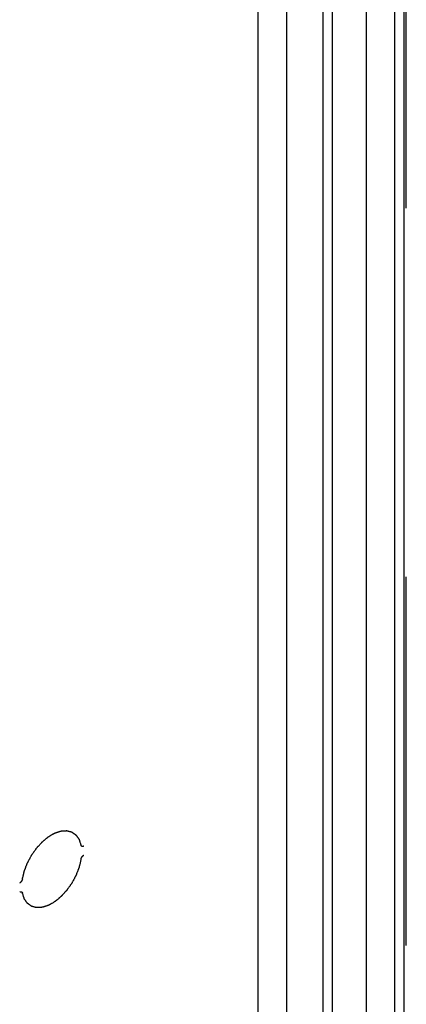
# Model space of a CAD drawing. Header units: inches. Extents: x 5 to 265, y 5 to 171.
# Tile 94 of 212: x 201.64 to 203.21, y 88.91 to 92.91. Entities that reach past the tile are written whole.
import ezdxf

# ---------------------------------------------------------------- set-up
doc = ezdxf.new("R2010")
doc.units = ezdxf.units.IN
doc.header["$LTSCALE"] = 14.96
doc.header["$MEASUREMENT"] = 0
doc.linetypes.add('HIDDEN', pattern=[0.2, 0.1, -0.1])
doc.layers.get('0').update_dxf_attribs({"linetype": 'CONTINUOUS'})
doc.layers.add('DEFAULT_2', color=7, linetype='HIDDEN')

msp = doc.modelspace()

# ---------------------------------------------------------------- linework, layer by layer
at = {"color": 7, "linetype": 'Continuous'}
for p, q in [((202.6075, 84.3644), (202.6075, 128.5862)), ((202.7234, 84.6748), (202.7234, 128.5192)), ((202.8709, 81.7952), (202.8709, 128.4341)), ((202.9087, 81.7426), (202.9087, 128.4122)), ((203.0446, 128.3338), (203.0446, 65.826)), ((203.1609, 65.2161), (203.1609, 128.1553)), ((203.1987, 65.1634), (203.1987, 128.1362))]:
    msp.add_line(p, q, dxfattribs=at)
for points, knots in [([(201.6516, 89.422), (201.6521, 89.4242), (201.6531, 89.4286), (201.6547, 89.4351), (201.656, 89.4406), (201.6571, 89.445), (201.6579, 89.4483), (201.6585, 89.451), (201.659, 89.4529), (201.6592, 89.4539), (201.6594, 89.4544), (201.6596, 89.455), (201.6599, 89.4557), (201.6603, 89.4568), (201.6608, 89.4582), (201.6615, 89.4598), (201.6623, 89.462), (201.6634, 89.4648), (201.6651, 89.4692), (201.6668, 89.4737), (201.6685, 89.4781), (201.6698, 89.4814), (201.6708, 89.4839), (201.6714, 89.4856), (201.6717, 89.4864), (201.672, 89.4872), (201.6726, 89.4883), (201.6733, 89.4896), (201.6745, 89.4917), (201.6759, 89.4944), (201.6776, 89.4976), (201.6799, 89.5019), (201.6828, 89.5072), (201.6854, 89.5121), (201.6871, 89.5153), (201.6878, 89.5166), (201.6884, 89.5177), (201.6888, 89.5185), (201.6893, 89.5192), (201.69, 89.5202), (201.6909, 89.5214), (201.6923, 89.5234), (201.694, 89.5259), (201.6961, 89.5288), (201.6988, 89.5328), (201.7016, 89.5367), (201.7044, 89.5406), (201.7061, 89.5431), (201.7075, 89.5451), (201.7084, 89.5463), (201.709, 89.5472), (201.7093, 89.5477), (201.7097, 89.5481), (201.7102, 89.5486), (201.711, 89.5495), (201.712, 89.5506), (201.7135, 89.5523), (201.7155, 89.5544), (201.7178, 89.557), (201.721, 89.5604), (201.7241, 89.5638), (201.7272, 89.5673), (201.7292, 89.5694), (201.7306, 89.5709), (201.7313, 89.5718), (201.7318, 89.5723), (201.7322, 89.5727), (201.7325, 89.5731), (201.7328, 89.5733), (201.7335, 89.5738), (201.7348, 89.575), (201.7369, 89.5767), (201.7394, 89.5788), (201.742, 89.5809), (201.7453, 89.5836), (201.7487, 89.5864), (201.7516, 89.5888), (201.7533, 89.5902), (201.7545, 89.5912), (201.7556, 89.5921), (201.7564, 89.5928), (201.7573, 89.5935), (201.7584, 89.5941), (201.7601, 89.5951), (201.7622, 89.5964), (201.7656, 89.5984), (201.7691, 89.6003), (201.7725, 89.6023), (201.7751, 89.6038), (201.7772, 89.6051), (201.7789, 89.6061), (201.7802, 89.6068), (201.7815, 89.6076), (201.7826, 89.6082), (201.7834, 89.6085), (201.7843, 89.6088), (201.7853, 89.6091), (201.7866, 89.6095), (201.7883, 89.6101), (201.7912, 89.6111), (201.7946, 89.6122), (201.7979, 89.6133), (201.8004, 89.6142), (201.803, 89.615), (201.8049, 89.6157), (201.8061, 89.6161), (201.8066, 89.6163), (201.8071, 89.6164), (201.8074, 89.6165), (201.8077, 89.6165), (201.8081, 89.6166), (201.8086, 89.6166), (201.8094, 89.6166), (201.8104, 89.6167), (201.8116, 89.6168), (201.8132, 89.6169), (201.816, 89.6171), (201.8191, 89.6173), (201.8223, 89.6175), (201.8247, 89.6176), (201.8267, 89.6178), (201.8283, 89.6179), (201.8293, 89.6179), (201.8301, 89.618), (201.8306, 89.618), (201.831, 89.618), (201.8313, 89.6179), (201.832, 89.6178), (201.8328, 89.6175), (201.8342, 89.6172), (201.8359, 89.6167), (201.8387, 89.616), (201.8415, 89.6153), (201.8443, 89.6145), (201.8464, 89.614), (201.8481, 89.6135), (201.8495, 89.6132), (201.8503, 89.6129), (201.851, 89.6127), (201.8515, 89.6127), (201.8518, 89.6124), (201.852, 89.6122), (201.8525, 89.6119), (201.8533, 89.6114), (201.8544, 89.6106), (201.8558, 89.6095), (201.8581, 89.6079), (201.8604, 89.6063), (201.8627, 89.6047), (201.8642, 89.6037), (201.8653, 89.6029), (201.8662, 89.6022), (201.8669, 89.6017), (201.8675, 89.6013), (201.8678, 89.6011), (201.8681, 89.6009), (201.8684, 89.6007), (201.8687, 89.6003), (201.869, 89.5998), (201.8694, 89.5992), (201.87, 89.5985), (201.8708, 89.5972), (201.8719, 89.5957), (201.8732, 89.5939), (201.8745, 89.592), (201.8757, 89.5902), (201.877, 89.5884), (201.8781, 89.5868), (201.879, 89.5856), (201.8796, 89.5847), (201.8801, 89.5839), (201.8806, 89.5833), (201.8808, 89.5829), (201.8811, 89.5827), (201.8812, 89.5824), (201.8813, 89.5821), (201.8815, 89.5815), (201.8818, 89.5806), (201.8822, 89.5794), (201.8827, 89.5778), (201.8834, 89.5758), (201.8844, 89.5726), (201.8857, 89.5686), (201.8873, 89.5638), (201.8884, 89.5606), (201.8889, 89.559)], [0, 0, 0, 0, 0.015625, 0.03125, 0.046875, 0.054688, 0.0625, 0.070312, 0.074219, 0.076172, 0.077148, 0.078125, 0.080078, 0.082031, 0.085938, 0.089844, 0.09375, 0.101562, 0.109375, 0.125, 0.132812, 0.140625, 0.148438, 0.150391, 0.152344, 0.154297, 0.15625, 0.160156, 0.164062, 0.171875, 0.179688, 0.1875, 0.203125, 0.21875, 0.222656, 0.226562, 0.228516, 0.230469, 0.232422, 0.234375, 0.238281, 0.242188, 0.25, 0.257812, 0.265625, 0.28125, 0.289062, 0.296875, 0.300781, 0.304688, 0.306641, 0.307617, 0.308594, 0.310547, 0.3125, 0.316406, 0.320312, 0.328125, 0.335938, 0.34375, 0.359375, 0.367188, 0.375, 0.378906, 0.380859, 0.382812, 0.383789, 0.384766, 0.385742, 0.386719, 0.390625, 0.398438, 0.40625, 0.414062, 0.421875, 0.4375, 0.445312, 0.449219, 0.453125, 0.457031, 0.458984, 0.460938, 0.464844, 0.46875, 0.476562, 0.484375, 0.5, 0.507812, 0.515625, 0.523438, 0.527344, 0.53125, 0.535156, 0.539062, 0.541016, 0.542969, 0.546875, 0.550781, 0.554688, 0.5625, 0.578125, 0.585938, 0.59375, 0.601562, 0.609375, 0.611328, 0.613281, 0.614258, 0.615234, 0.616211, 0.617188, 0.619141, 0.621094, 0.625, 0.628906, 0.632812, 0.640625, 0.65625, 0.664062, 0.671875, 0.679688, 0.683594, 0.6875, 0.689453, 0.691406, 0.692383, 0.693359, 0.695312, 0.699219, 0.703125, 0.710938, 0.71875, 0.734375, 0.742188, 0.75, 0.757812, 0.761719, 0.765625, 0.767578, 0.769531, 0.770508, 0.771484, 0.773438, 0.777344, 0.78125, 0.789062, 0.796875, 0.8125, 0.820312, 0.828125, 0.832031, 0.835938, 0.839844, 0.841797, 0.84375, 0.844727, 0.845703, 0.847656, 0.849609, 0.851562, 0.855469, 0.859375, 0.867188, 0.875, 0.882812, 0.890625, 0.898438, 0.90625, 0.910156, 0.914062, 0.917969, 0.919922, 0.921875, 0.922852, 0.923828, 0.924805, 0.925781, 0.929688, 0.933594, 0.9375, 0.945312, 0.953125, 0.96875, 0.984375, 1, 1, 1, 1]), ([(201.9, 89.555), (201.8997, 89.5549), (201.8991, 89.5546), (201.8983, 89.5543), (201.8977, 89.554), (201.8974, 89.5539), (201.8971, 89.5539), (201.8967, 89.5538), (201.8963, 89.5537), (201.8958, 89.5536), (201.8954, 89.5536), (201.8951, 89.5535), (201.8948, 89.5535), (201.8944, 89.5536), (201.8938, 89.5537), (201.8934, 89.5538), (201.8931, 89.5538), (201.8929, 89.5538), (201.8927, 89.554), (201.8925, 89.5541), (201.8921, 89.5543), (201.8917, 89.5546), (201.8913, 89.5548), (201.891, 89.555), (201.8909, 89.5552), (201.8907, 89.5555), (201.8904, 89.5558), (201.8902, 89.5561), (201.89, 89.5564), (201.8898, 89.5566), (201.8897, 89.5569), (201.8895, 89.5574), (201.8892, 89.5581), (201.889, 89.5587), (201.8889, 89.559)], [0, 0, 0, 0, 0.0625, 0.125, 0.15625, 0.171875, 0.1875, 0.21875, 0.25, 0.28125, 0.3125, 0.328125, 0.34375, 0.375, 0.4375, 0.46875, 0.484375, 0.5, 0.515625, 0.53125, 0.5625, 0.625, 0.65625, 0.671875, 0.6875, 0.71875, 0.75, 0.78125, 0.8125, 0.828125, 0.84375, 0.875, 0.9375, 1, 1, 1, 1]), ([(201.8889, 89.5015), (201.8884, 89.4993), (201.8874, 89.495), (201.8858, 89.4884), (201.8845, 89.4829), (201.8834, 89.4785), (201.8826, 89.4752), (201.882, 89.4725), (201.8815, 89.4706), (201.8813, 89.4696), (201.8811, 89.4691), (201.8809, 89.4685), (201.8807, 89.4678), (201.8802, 89.4667), (201.8797, 89.4654), (201.879, 89.4637), (201.8782, 89.4615), (201.8771, 89.4587), (201.8754, 89.4543), (201.8737, 89.4499), (201.872, 89.4454), (201.8707, 89.4421), (201.8698, 89.4396), (201.8691, 89.438), (201.8688, 89.4371), (201.8685, 89.4363), (201.8679, 89.4353), (201.8672, 89.4339), (201.866, 89.4318), (201.8646, 89.4291), (201.8629, 89.4259), (201.8606, 89.4216), (201.8577, 89.4163), (201.8551, 89.4115), (201.8534, 89.4083), (201.8527, 89.4069), (201.8521, 89.4059), (201.8517, 89.405), (201.8512, 89.4043), (201.8505, 89.4033), (201.8496, 89.4021), (201.8483, 89.4001), (201.8465, 89.3977), (201.8444, 89.3947), (201.8417, 89.3908), (201.8389, 89.3868), (201.8361, 89.3829), (201.8344, 89.3804), (201.833, 89.3785), (201.8321, 89.3772), (201.8315, 89.3764), (201.8312, 89.3759), (201.8308, 89.3754), (201.8303, 89.3749), (201.8295, 89.374), (201.8285, 89.373), (201.827, 89.3713), (201.825, 89.3691), (201.8227, 89.3665), (201.8195, 89.3631), (201.8164, 89.3597), (201.8133, 89.3563), (201.8113, 89.3541), (201.8099, 89.3526), (201.8092, 89.3517), (201.8087, 89.3512), (201.8083, 89.3508), (201.808, 89.3505), (201.8077, 89.3502), (201.807, 89.3497), (201.8057, 89.3486), (201.8036, 89.3468), (201.8011, 89.3448), (201.7985, 89.3427), (201.7952, 89.3399), (201.7918, 89.3371), (201.7889, 89.3347), (201.7872, 89.3333), (201.786, 89.3323), (201.7849, 89.3314), (201.7841, 89.3307), (201.7832, 89.33), (201.7822, 89.3294), (201.7804, 89.3284), (201.7783, 89.3272), (201.7749, 89.3252), (201.7714, 89.3232), (201.768, 89.3212), (201.7654, 89.3197), (201.7633, 89.3184), (201.7616, 89.3175), (201.7603, 89.3167), (201.759, 89.316), (201.7579, 89.3153), (201.7571, 89.3151), (201.7562, 89.3148), (201.7552, 89.3144), (201.7539, 89.314), (201.7522, 89.3134), (201.7493, 89.3124), (201.7459, 89.3113), (201.7426, 89.3102), (201.7401, 89.3094), (201.7375, 89.3085), (201.7357, 89.3079), (201.7344, 89.3075), (201.7339, 89.3073), (201.7334, 89.3071), (201.7331, 89.307), (201.7328, 89.307), (201.7324, 89.307), (201.7319, 89.3069), (201.7311, 89.3069), (201.7301, 89.3068), (201.7289, 89.3067), (201.7273, 89.3066), (201.7246, 89.3065), (201.7214, 89.3063), (201.7182, 89.3061), (201.7158, 89.3059), (201.7138, 89.3058), (201.7122, 89.3057), (201.7112, 89.3056), (201.7104, 89.3055), (201.7099, 89.3055), (201.7095, 89.3055), (201.7092, 89.3056), (201.7086, 89.3057), (201.7077, 89.306), (201.7063, 89.3063), (201.7046, 89.3068), (201.7018, 89.3075), (201.699, 89.3083), (201.6962, 89.309), (201.6942, 89.3095), (201.6924, 89.31), (201.691, 89.3104), (201.6902, 89.3106), (201.6895, 89.3108), (201.689, 89.3109), (201.6888, 89.3111), (201.6885, 89.3113), (201.688, 89.3116), (201.6872, 89.3122), (201.6861, 89.313), (201.6847, 89.314), (201.6824, 89.3156), (201.6801, 89.3172), (201.6778, 89.3188), (201.6763, 89.3199), (201.6752, 89.3207), (201.6743, 89.3213), (201.6736, 89.3218), (201.673, 89.3222), (201.6727, 89.3224), (201.6724, 89.3227), (201.6721, 89.3228), (201.6718, 89.3232), (201.6715, 89.3237), (201.6711, 89.3243), (201.6706, 89.3251), (201.6697, 89.3263), (201.6686, 89.3278), (201.6673, 89.3296), (201.6661, 89.3315), (201.6648, 89.3333), (201.6635, 89.3351), (201.6624, 89.3367), (201.6616, 89.3379), (201.6609, 89.3388), (201.6604, 89.3396), (201.6599, 89.3402), (201.6597, 89.3406), (201.6595, 89.3409), (201.6594, 89.3412), (201.6593, 89.3415), (201.6591, 89.3421), (201.6588, 89.343), (201.6584, 89.3442), (201.6578, 89.3457), (201.6572, 89.3477), (201.6561, 89.3509), (201.6548, 89.3549), (201.6532, 89.3597), (201.6521, 89.3629), (201.6516, 89.3645)], [0, 0, 0, 0, 0.015625, 0.03125, 0.046875, 0.054688, 0.0625, 0.070312, 0.074219, 0.076172, 0.077148, 0.078125, 0.080078, 0.082031, 0.085938, 0.089844, 0.09375, 0.101562, 0.109375, 0.125, 0.132812, 0.140625, 0.148438, 0.150391, 0.152344, 0.154297, 0.15625, 0.160156, 0.164062, 0.171875, 0.179688, 0.1875, 0.203125, 0.21875, 0.222656, 0.226562, 0.228516, 0.230469, 0.232422, 0.234375, 0.238281, 0.242188, 0.25, 0.257812, 0.265625, 0.28125, 0.289062, 0.296875, 0.300781, 0.304688, 0.306641, 0.307617, 0.308594, 0.310547, 0.3125, 0.316406, 0.320312, 0.328125, 0.335938, 0.34375, 0.359375, 0.367188, 0.375, 0.378906, 0.380859, 0.382812, 0.383789, 0.384766, 0.385742, 0.386719, 0.390625, 0.398438, 0.40625, 0.414062, 0.421875, 0.4375, 0.445312, 0.449219, 0.453125, 0.457031, 0.458984, 0.460938, 0.464844, 0.46875, 0.476562, 0.484375, 0.5, 0.507812, 0.515625, 0.523438, 0.527344, 0.53125, 0.535156, 0.539062, 0.541016, 0.542969, 0.546875, 0.550781, 0.554688, 0.5625, 0.578125, 0.585938, 0.59375, 0.601562, 0.609375, 0.611328, 0.613281, 0.614258, 0.615234, 0.616211, 0.617188, 0.619141, 0.621094, 0.625, 0.628906, 0.632812, 0.640625, 0.65625, 0.664062, 0.671875, 0.679688, 0.683594, 0.6875, 0.689453, 0.691406, 0.692383, 0.693359, 0.695312, 0.699219, 0.703125, 0.710938, 0.71875, 0.734375, 0.742188, 0.75, 0.757812, 0.761719, 0.765625, 0.767578, 0.769531, 0.770508, 0.771484, 0.773438, 0.777344, 0.78125, 0.789062, 0.796875, 0.8125, 0.820312, 0.828125, 0.832031, 0.835938, 0.839844, 0.841797, 0.84375, 0.844727, 0.845703, 0.847656, 0.849609, 0.851562, 0.855469, 0.859375, 0.867188, 0.875, 0.882812, 0.890625, 0.898438, 0.90625, 0.910156, 0.914062, 0.917969, 0.919922, 0.921875, 0.922852, 0.923828, 0.924805, 0.925781, 0.929688, 0.933594, 0.9375, 0.945312, 0.953125, 0.96875, 0.984375, 1, 1, 1, 1]), ([(201.8889, 89.5015), (201.889, 89.5019), (201.8892, 89.5028), (201.8895, 89.5038), (201.8897, 89.5045), (201.8898, 89.5049), (201.89, 89.5055), (201.8904, 89.5065), (201.8908, 89.5074), (201.891, 89.508), (201.8912, 89.5084), (201.8916, 89.5091), (201.8921, 89.5099), (201.8925, 89.5107), (201.8928, 89.5113), (201.8933, 89.5118), (201.8938, 89.5125), (201.8944, 89.5132), (201.8948, 89.5138), (201.8951, 89.5142), (201.8956, 89.5146), (201.8962, 89.5153), (201.8969, 89.5159), (201.8974, 89.5164), (201.8977, 89.5167), (201.8982, 89.517), (201.899, 89.5176), (201.8997, 89.5181), (201.9, 89.5183)], [0, 0, 0, 0, 0.0625, 0.125, 0.15625, 0.171875, 0.1875, 0.25, 0.3125, 0.328125, 0.34375, 0.375, 0.4375, 0.46875, 0.5, 0.53125, 0.5625, 0.625, 0.65625, 0.671875, 0.6875, 0.75, 0.8125, 0.828125, 0.84375, 0.875, 0.9375, 1, 1, 1, 1]), ([(201.6516, 89.422), (201.6515, 89.4216), (201.6513, 89.4208), (201.651, 89.4197), (201.6508, 89.419), (201.6507, 89.4186), (201.6505, 89.418), (201.6501, 89.4171), (201.6497, 89.4161), (201.6495, 89.4155), (201.6493, 89.4151), (201.6489, 89.4144), (201.6484, 89.4137), (201.648, 89.4129), (201.6477, 89.4123), (201.6472, 89.4117), (201.6467, 89.411), (201.6462, 89.4103), (201.6457, 89.4097), (201.6454, 89.4094), (201.645, 89.4089), (201.6443, 89.4082), (201.6436, 89.4076), (201.6431, 89.4071), (201.6428, 89.4069), (201.6423, 89.4065), (201.6415, 89.4059), (201.6408, 89.4054), (201.6405, 89.4052)], [0, 0, 0, 0, 0.0625, 0.125, 0.15625, 0.171875, 0.1875, 0.25, 0.3125, 0.328125, 0.34375, 0.375, 0.4375, 0.46875, 0.5, 0.53125, 0.5625, 0.625, 0.65625, 0.671875, 0.6875, 0.75, 0.8125, 0.828125, 0.84375, 0.875, 0.9375, 1, 1, 1, 1]), ([(201.6405, 89.3685), (201.6408, 89.3686), (201.6415, 89.3689), (201.6422, 89.3693), (201.6428, 89.3695), (201.6431, 89.3696), (201.6434, 89.3697), (201.6438, 89.3697), (201.6442, 89.3698), (201.6447, 89.3699), (201.6451, 89.3699), (201.6454, 89.37), (201.6457, 89.37), (201.6461, 89.3699), (201.6467, 89.3698), (201.6471, 89.3698), (201.6474, 89.3697), (201.6476, 89.3697), (201.6478, 89.3696), (201.648, 89.3694), (201.6484, 89.3692), (201.6488, 89.3689), (201.6492, 89.3687), (201.6495, 89.3686), (201.6496, 89.3683), (201.6498, 89.3681), (201.6501, 89.3677), (201.6503, 89.3674), (201.6505, 89.3671), (201.6507, 89.3669), (201.6508, 89.3666), (201.651, 89.3661), (201.6513, 89.3654), (201.6515, 89.3648), (201.6516, 89.3645)], [0, 0, 0, 0, 0.0625, 0.125, 0.15625, 0.171875, 0.1875, 0.21875, 0.25, 0.28125, 0.3125, 0.328125, 0.34375, 0.375, 0.4375, 0.46875, 0.484375, 0.5, 0.515625, 0.53125, 0.5625, 0.625, 0.65625, 0.671875, 0.6875, 0.71875, 0.75, 0.78125, 0.8125, 0.828125, 0.84375, 0.875, 0.9375, 1, 1, 1, 1])]:
    msp.add_open_spline(points, degree=3, knots=knots, dxfattribs=at)
at = {"layer": 'DEFAULT_2', "color": 7, "linetype": 'HIDDEN'}
msp.add_line((203.2079, 65.2161), (203.2079, 128.1888), dxfattribs=at)

doc.saveas('drawing.dxf')
